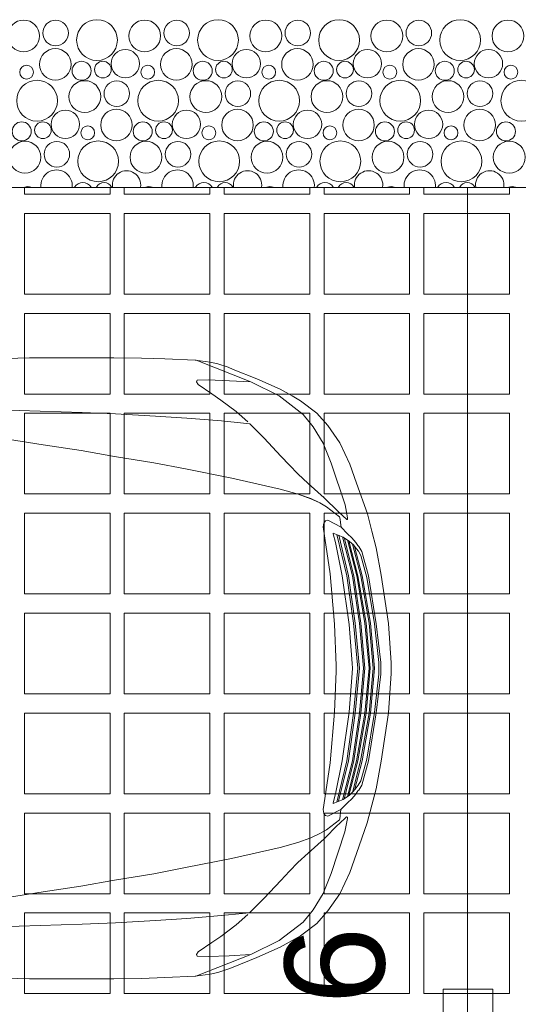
# Model space of a CAD drawing. Header units: metres. Extents: x -167 to 262, y -186 to 508.
# Tile 194 of 256: x 70.82 to 72.32, y 33.55 to 36.5. Entities that reach past the tile are written whole.
import ezdxf
from ezdxf.enums import TextEntityAlignment as Align

# ---------------------------------------------------------------- set-up
doc = ezdxf.new("R2010")
doc.units = ezdxf.units.M
doc.header["$MEASUREMENT"] = 0
for name, color, linetype in [('60 Auffüllung', 7, 'Continuous'), ('60 Ausstattung außen', 7, 'Continuous'), ('60 Stellplätze', 7, 'Continuous')]:
    doc.layers.add(name, color=color, linetype=linetype)
doc.styles.add('ERSTELLTER_STIL_2', font='arial.ttf')

# ---------------------------------------------------------------- blocks, each defined once
blk = doc.blocks.new('*X52', base_point=(27236.1321, 33357.279))
at = {"layer": '60 Auffüllung', "color": 7, "linetype": 'Continuous', "lineweight": 18, "true_color": 0xefefef}
for centre, radius in [((70.8297, 36.454), 0.0477), ((70.9257, 36.4628), 0.0384), ((71.0499, 36.4416), 0.0612), ((71.1934, 36.454), 0.0477), ((71.2895, 36.4628), 0.0384), ((71.4136, 36.4416), 0.0612), ((71.5571, 36.454), 0.0477), ((71.6532, 36.4628), 0.0384), ((71.7773, 36.4416), 0.0612), ((71.9208, 36.454), 0.0477), ((72.0169, 36.4628), 0.0384), ((72.141, 36.4416), 0.0612), ((72.2845, 36.454), 0.0477), ((70.9247, 36.3685), 0.0473), ((71.135, 36.3706), 0.0426), ((71.2884, 36.3685), 0.0473), ((71.4987, 36.3706), 0.0426), ((71.6521, 36.3685), 0.0473), ((71.8624, 36.3706), 0.0426), ((72.0158, 36.3685), 0.0473), ((72.2261, 36.3706), 0.0426), ((70.8386, 36.3452), 0.0207), ((71.0038, 36.3494), 0.0286), ((71.0676, 36.3529), 0.0251), ((71.2023, 36.3452), 0.0207), ((71.3675, 36.3494), 0.0286), ((71.4313, 36.3529), 0.0251), ((71.566, 36.3452), 0.0207), ((71.7312, 36.3494), 0.0286), ((71.795, 36.3529), 0.0251), ((71.9297, 36.3452), 0.0207), ((72.0949, 36.3494), 0.0286), ((72.1587, 36.3529), 0.0251), ((72.2935, 36.3452), 0.0207), ((70.8699, 36.2596), 0.0612), ((71.0134, 36.272), 0.0477), ((71.1095, 36.2808), 0.0384), ((71.2336, 36.2596), 0.0612), ((71.3771, 36.272), 0.0477), ((71.4732, 36.2808), 0.0384), ((71.5973, 36.2596), 0.0612), ((71.7408, 36.272), 0.0477), ((71.8369, 36.2808), 0.0384), ((71.961, 36.2596), 0.0612), ((72.1045, 36.272), 0.0477), ((72.2006, 36.2808), 0.0384), ((72.3247, 36.2596), 0.0612), ((70.955, 36.1887), 0.0426), ((71.1084, 36.1865), 0.0473), ((71.3187, 36.1887), 0.0426), ((71.4721, 36.1865), 0.0473), ((71.6824, 36.1887), 0.0426), ((71.8358, 36.1865), 0.0473), ((72.0461, 36.1887), 0.0426), ((72.1996, 36.1865), 0.0473), ((70.8238, 36.1674), 0.0286), ((70.8876, 36.1709), 0.0251), ((71.0223, 36.1632), 0.0207), ((71.1875, 36.1674), 0.0286), ((71.2513, 36.1709), 0.0251), ((71.386, 36.1632), 0.0207), ((71.5512, 36.1674), 0.0286), ((71.615, 36.1709), 0.0251), ((71.7497, 36.1632), 0.0207), ((71.9149, 36.1674), 0.0286), ((71.9787, 36.1709), 0.0251), ((72.1135, 36.1632), 0.0207), ((72.2786, 36.1674), 0.0286), ((70.8334, 36.09), 0.0477), ((70.9295, 36.0988), 0.0384), ((71.0536, 36.0776), 0.0612), ((71.1971, 36.09), 0.0477), ((71.2932, 36.0988), 0.0384), ((71.4173, 36.0776), 0.0612), ((71.5608, 36.09), 0.0477), ((71.6569, 36.0988), 0.0384), ((71.781, 36.0776), 0.0612), ((71.9245, 36.09), 0.0477), ((72.0206, 36.0988), 0.0384), ((72.1447, 36.0776), 0.0612), ((72.2883, 36.09), 0.0477)]:
    blk.add_circle(centre, radius, dxfattribs=at)
for centre, radius, start, end in [((70.9284, 36.0045), 0.0473, 354.184, 185.805), ((71.1387, 36.0067), 0.0426, 350.557, 189.4321), ((71.2921, 36.0045), 0.0473, 354.1417, 185.8473), ((71.5024, 36.0067), 0.0426, 350.5095, 189.4795), ((71.6558, 36.0045), 0.0473, 354.0994, 185.8897), ((71.8661, 36.0067), 0.0426, 350.4621, 189.527), ((72.0196, 36.0045), 0.0473, 354.0571, 185.932), ((72.2298, 36.0067), 0.0426, 350.4146, 189.5744), ((71.0075, 35.9854), 0.0286, 30.0334, 149.9557), ((71.0713, 35.9889), 0.0251, 25.4045, 154.5846), ((71.3712, 35.9854), 0.0286, 29.9529, 150.0361), ((71.435, 35.9889), 0.0251, 25.3166, 154.6724), ((71.7349, 35.9854), 0.0286, 29.8726, 150.1165), ((71.7987, 35.9889), 0.0251, 25.2288, 154.7603), ((72.0986, 35.9854), 0.0286, 29.7923, 150.1968), ((72.1624, 35.9889), 0.0251, 25.141, 154.848), ((70.8423, 35.9812), 0.0207, 63.2979, 116.6912), ((71.206, 35.9812), 0.0207, 63.0843, 116.9048), ((71.5697, 35.9812), 0.0207, 62.8723, 117.1168), ((71.9335, 35.9812), 0.0207, 62.6618, 117.3272), ((72.2972, 35.9812), 0.0207, 62.4528, 117.5362)]:
    blk.add_arc(centre, radius, start, end, dxfattribs=at)
blk = doc.blocks.new('*X55', base_point=(27236.1321, 33357.279))
at = {"layer": '60 Auffüllung', "color": 253, "linetype": 'Continuous', "lineweight": 18, "true_color": 0xb4b4b4}
for p, q in [((70.8321, 35.9991), (70.8321, 35.979)), ((70.8321, 35.979), (71.0891, 35.979)), ((71.0891, 35.979), (71.0891, 35.9991)), ((71.1321, 35.9991), (71.1321, 35.979)), ((71.1321, 35.979), (71.3891, 35.979)), ((71.3891, 35.979), (71.3891, 35.9991)), ((71.4321, 35.9991), (71.4321, 35.979)), ((71.4321, 35.979), (71.6891, 35.979)), ((71.6891, 35.979), (71.6891, 35.9991)), ((71.7321, 35.9991), (71.7321, 35.979)), ((71.7321, 35.979), (71.9891, 35.979)), ((71.9891, 35.979), (71.9891, 35.9991)), ((72.0321, 35.9991), (72.0321, 35.979)), ((72.0321, 35.979), (72.2891, 35.979)), ((72.2891, 35.979), (72.2891, 35.9991)), ((71.0891, 35.9212), (70.8321, 35.9212)), ((70.8321, 35.9212), (70.8321, 35.679)), ((71.0891, 35.679), (71.0891, 35.9212)), ((71.3891, 35.9212), (71.1321, 35.9212)), ((71.1321, 35.9212), (71.1321, 35.679)), ((71.3891, 35.679), (71.3891, 35.9212)), ((71.6891, 35.9212), (71.4321, 35.9212)), ((71.4321, 35.9212), (71.4321, 35.679)), ((71.6891, 35.679), (71.6891, 35.9212)), ((71.9891, 35.9212), (71.7321, 35.9212)), ((71.7321, 35.9212), (71.7321, 35.679)), ((71.9891, 35.679), (71.9891, 35.9212)), ((72.2891, 35.9212), (72.0321, 35.9212)), ((72.0321, 35.9212), (72.0321, 35.679)), ((72.2891, 35.679), (72.2891, 35.9212)), ((70.8321, 35.679), (71.0891, 35.679)), ((71.1321, 35.679), (71.3891, 35.679)), ((71.4321, 35.679), (71.6891, 35.679)), ((71.7321, 35.679), (71.9891, 35.679)), ((72.0321, 35.679), (72.2891, 35.679)), ((71.0891, 35.6212), (70.8321, 35.6212)), ((70.8321, 35.6212), (70.8321, 35.379)), ((71.0891, 35.379), (71.0891, 35.6212)), ((71.3891, 35.6212), (71.1321, 35.6212)), ((71.1321, 35.6212), (71.1321, 35.379)), ((71.3891, 35.379), (71.3891, 35.6212)), ((71.6891, 35.6212), (71.4321, 35.6212)), ((71.4321, 35.6212), (71.4321, 35.379)), ((71.6891, 35.379), (71.6891, 35.6212)), ((71.9891, 35.6212), (71.7321, 35.6212)), ((71.7321, 35.6212), (71.7321, 35.379)), ((71.9891, 35.379), (71.9891, 35.6212)), ((72.2891, 35.6212), (72.0321, 35.6212)), ((72.0321, 35.6212), (72.0321, 35.379)), ((72.2891, 35.379), (72.2891, 35.6212)), ((70.8321, 35.379), (71.0891, 35.379)), ((71.1321, 35.379), (71.3891, 35.379)), ((71.4321, 35.379), (71.6891, 35.379)), ((71.7321, 35.379), (71.9891, 35.379)), ((72.0321, 35.379), (72.2891, 35.379)), ((71.0891, 35.3212), (70.8321, 35.3212)), ((70.8321, 35.3212), (70.8321, 35.079)), ((71.0891, 35.079), (71.0891, 35.3212)), ((71.3891, 35.3212), (71.1321, 35.3212)), ((71.1321, 35.3212), (71.1321, 35.079)), ((71.3891, 35.079), (71.3891, 35.3212)), ((71.6891, 35.3212), (71.4321, 35.3212)), ((71.4321, 35.3212), (71.4321, 35.079)), ((71.6891, 35.079), (71.6891, 35.3212)), ((71.9891, 35.3212), (71.7321, 35.3212)), ((71.7321, 35.3212), (71.7321, 35.079)), ((71.9891, 35.079), (71.9891, 35.3212)), ((72.2891, 35.3212), (72.0321, 35.3212)), ((72.0321, 35.3212), (72.0321, 35.079)), ((72.2891, 35.079), (72.2891, 35.3212)), ((70.8321, 35.079), (71.0891, 35.079)), ((71.1321, 35.079), (71.3891, 35.079)), ((71.4321, 35.079), (71.6891, 35.079)), ((71.7321, 35.079), (71.9891, 35.079)), ((72.0321, 35.079), (72.2891, 35.079)), ((71.0891, 35.0212), (70.8321, 35.0212)), ((70.8321, 35.0212), (70.8321, 34.779)), ((71.0891, 34.779), (71.0891, 35.0212)), ((71.3891, 35.0212), (71.1321, 35.0212)), ((71.1321, 35.0212), (71.1321, 34.779)), ((71.3891, 34.779), (71.3891, 35.0212)), ((71.6891, 35.0212), (71.4321, 35.0212)), ((71.4321, 35.0212), (71.4321, 34.779)), ((71.6891, 34.779), (71.6891, 35.0212)), ((71.9891, 35.0212), (71.7321, 35.0212)), ((71.7321, 35.0212), (71.7321, 34.779)), ((71.9891, 34.779), (71.9891, 35.0212)), ((72.2891, 35.0212), (72.0321, 35.0212)), ((72.0321, 35.0212), (72.0321, 34.779)), ((72.2891, 34.779), (72.2891, 35.0212)), ((70.8321, 34.779), (71.0891, 34.779)), ((71.1321, 34.779), (71.3891, 34.779)), ((71.4321, 34.779), (71.6891, 34.779)), ((71.7321, 34.779), (71.9891, 34.779)), ((72.0321, 34.779), (72.2891, 34.779)), ((71.0891, 34.7212), (70.8321, 34.7212)), ((70.8321, 34.7212), (70.8321, 34.479)), ((71.0891, 34.479), (71.0891, 34.7212)), ((71.3891, 34.7212), (71.1321, 34.7212)), ((71.1321, 34.7212), (71.1321, 34.479)), ((71.3891, 34.479), (71.3891, 34.7212)), ((71.6891, 34.7212), (71.4321, 34.7212)), ((71.4321, 34.7212), (71.4321, 34.479)), ((71.6891, 34.479), (71.6891, 34.7212)), ((71.9891, 34.7212), (71.7321, 34.7212)), ((71.7321, 34.7212), (71.7321, 34.479)), ((71.9891, 34.479), (71.9891, 34.7212)), ((72.2891, 34.7212), (72.0321, 34.7212)), ((72.0321, 34.7212), (72.0321, 34.479)), ((72.2891, 34.479), (72.2891, 34.7212)), ((70.8321, 34.479), (71.0891, 34.479)), ((71.1321, 34.479), (71.3891, 34.479)), ((71.4321, 34.479), (71.6891, 34.479)), ((71.7321, 34.479), (71.9891, 34.479)), ((72.0321, 34.479), (72.2891, 34.479)), ((71.0891, 34.4212), (70.8321, 34.4212)), ((70.8321, 34.4212), (70.8321, 34.179)), ((71.0891, 34.179), (71.0891, 34.4212)), ((71.3891, 34.4212), (71.1321, 34.4212)), ((71.1321, 34.4212), (71.1321, 34.179)), ((71.3891, 34.179), (71.3891, 34.4212)), ((71.6891, 34.4212), (71.4321, 34.4212)), ((71.4321, 34.4212), (71.4321, 34.179)), ((71.6891, 34.179), (71.6891, 34.4212)), ((71.9891, 34.4212), (71.7321, 34.4212)), ((71.7321, 34.4212), (71.7321, 34.179)), ((71.9891, 34.179), (71.9891, 34.4212)), ((72.2891, 34.4212), (72.0321, 34.4212)), ((72.0321, 34.4212), (72.0321, 34.179)), ((72.2891, 34.179), (72.2891, 34.4212)), ((70.8321, 34.179), (71.0891, 34.179)), ((71.1321, 34.179), (71.3891, 34.179)), ((71.4321, 34.179), (71.6891, 34.179)), ((71.7321, 34.179), (71.9891, 34.179)), ((72.0321, 34.179), (72.2891, 34.179)), ((71.0891, 34.1212), (70.8321, 34.1212)), ((70.8321, 34.1212), (70.8321, 33.879)), ((71.0891, 33.879), (71.0891, 34.1212)), ((71.3891, 34.1212), (71.1321, 34.1212)), ((71.1321, 34.1212), (71.1321, 33.879)), ((71.3891, 33.879), (71.3891, 34.1212)), ((71.6891, 34.1212), (71.4321, 34.1212)), ((71.4321, 34.1212), (71.4321, 33.879)), ((71.6891, 33.879), (71.6891, 34.1212)), ((71.9891, 34.1212), (71.7321, 34.1212)), ((71.7321, 34.1212), (71.7321, 33.879)), ((71.9891, 33.879), (71.9891, 34.1212)), ((72.2891, 34.1212), (72.0321, 34.1212)), ((72.0321, 34.1212), (72.0321, 33.879)), ((72.2891, 33.879), (72.2891, 34.1212)), ((70.8321, 33.879), (71.0891, 33.879)), ((71.1321, 33.879), (71.3891, 33.879)), ((71.4321, 33.879), (71.6891, 33.879)), ((71.7321, 33.879), (71.9891, 33.879)), ((72.0321, 33.879), (72.2891, 33.879)), ((71.0891, 33.8212), (70.8321, 33.8212)), ((70.8321, 33.8212), (70.8321, 33.579)), ((71.0891, 33.579), (71.0891, 33.8212)), ((71.3891, 33.8212), (71.1321, 33.8212)), ((71.1321, 33.8212), (71.1321, 33.579)), ((71.3891, 33.579), (71.3891, 33.8212)), ((71.6891, 33.8212), (71.4321, 33.8212)), ((71.4321, 33.8212), (71.4321, 33.579)), ((71.6891, 33.579), (71.6891, 33.8212)), ((71.9891, 33.8212), (71.7321, 33.8212)), ((71.7321, 33.8212), (71.7321, 33.579)), ((71.9891, 33.579), (71.9891, 33.8212)), ((72.2891, 33.8212), (72.0321, 33.8212)), ((72.0321, 33.8212), (72.0321, 33.579)), ((72.2891, 33.579), (72.2891, 33.8212)), ((70.8321, 33.579), (71.0891, 33.579)), ((71.1321, 33.579), (71.3891, 33.579)), ((71.4321, 33.579), (71.6891, 33.579)), ((71.7321, 33.579), (71.9891, 33.579)), ((72.0321, 33.579), (72.2891, 33.579))]:
    blk.add_line(p, q, dxfattribs=at)
blk = doc.blocks.new('Oberklassewagen 27')
at = {"layer": '60 Stellplätze', "color": 7, "linetype": 'Continuous', "lineweight": 13}
for p, q in [((-0.2964, 0.9246), (-0.4613, 0.8595)), ((-0.3392, 0.9188), (-0.3621, 0.9136)), ((-0.2936, 0.9246), (-0.3392, 0.9188)), ((-0.2936, 0.9246), (-0.2964, 0.9246)), ((-0.2964, 0.9246), (-0.2936, 0.9246)), ((-0.2028, 0.9288), (-0.2936, 0.9246)), ((-0.133, 0.9311), (-0.2028, 0.9288)), ((-0.0496, 0.9323), (-0.133, 0.9311)), ((0.204, 0.9323), (-0.0496, 0.9323)), ((0.2741, 0.9303), (0.204, 0.9323)), ((-0.4081, 0.8973), (-0.4794, 0.8688)), ((-0.3925, 0.9036), (-0.4081, 0.8973)), ((-0.3621, 0.9136), (-0.3925, 0.9036)), ((-0.4794, 0.8688), (-0.5489, 0.8374)), ((-0.5464, 0.8175), (-0.4613, 0.8595)), ((-0.4613, 0.8595), (-0.4614, 0.8595)), ((-0.4613, 0.8595), (-0.4614, 0.8595)), ((-0.3965, 0.8629), (-0.4613, 0.8595)), ((-0.3327, 0.8655), (-0.3965, 0.8629)), ((-0.2997, 0.8645), (-0.3327, 0.8655)), ((-0.3029, 0.8517), (-0.2982, 0.8598)), ((-0.2982, 0.8598), (-0.2997, 0.8645)), ((-0.5489, 0.8374), (-0.5856, 0.8176)), ((-0.3029, 0.8517), (-0.3437, 0.8236)), ((-0.6101, 0.8029), (-0.6593, 0.7661)), ((-0.5464, 0.8175), (-0.6179, 0.7621)), ((-0.6179, 0.7621), (-0.5464, 0.8175)), ((-0.5856, 0.8176), (-0.6101, 0.8029)), ((-0.3709, 0.805), (-0.4173, 0.7706)), ((-0.3437, 0.8236), (-0.3709, 0.805)), ((-0.4173, 0.7706), (-0.4517, 0.7396)), ((0.046, 0.7681), (0.3633, 0.778)), ((-0.6593, 0.7661), (-0.6921, 0.7284)), ((-0.6179, 0.7621), (-0.6484, 0.7251)), ((-0.6484, 0.7251), (-0.6179, 0.7621)), ((-0.4575, 0.7339), (-0.3728, 0.7424)), ((-0.3728, 0.7424), (-0.2684, 0.7509)), ((-0.2684, 0.7509), (-0.1749, 0.7569)), ((-0.1749, 0.7569), (-0.0546, 0.7641)), ((-0.0546, 0.7641), (0.046, 0.7681)), ((-0.6921, 0.7284), (-0.7285, 0.6768)), ((-0.6484, 0.7251), (-0.6781, 0.676)), ((-0.6781, 0.676), (-0.6484, 0.7251)), ((-0.501, 0.6903), (-0.4575, 0.7339)), ((-0.5515, 0.6369), (-0.501, 0.6903)), ((-0.5515, 0.6369), (-0.501, 0.6903)), ((0.27, 0.6881), (0.1627, 0.671)), ((0.1627, 0.671), (0.27, 0.6881)), ((-0.7285, 0.6768), (-0.7588, 0.6132)), ((-0.6781, 0.676), (-0.7025, 0.6161)), ((-0.7025, 0.6161), (-0.6781, 0.676)), ((0.0491, 0.6538), (-0.0515, 0.636)), ((-0.0515, 0.6359), (0.0491, 0.6538)), ((0.1627, 0.671), (0.0491, 0.6538)), ((0.0491, 0.6538), (0.1627, 0.671)), ((-0.5775, 0.6094), (-0.5515, 0.6369)), ((-0.5775, 0.6094), (-0.5515, 0.6369)), ((-0.0515, 0.636), (-0.1693, 0.6167)), ((-0.1693, 0.6167), (-0.0515, 0.6359)), ((-0.7588, 0.6132), (-0.7783, 0.5561)), ((-0.7025, 0.6161), (-0.744, 0.4909)), ((-0.744, 0.4909), (-0.7025, 0.6161)), ((-0.6022, 0.5835), (-0.5775, 0.6094)), ((-0.5787, 0.6082), (-0.5775, 0.6094)), ((-0.2645, 0.5982), (-0.4035, 0.571)), ((-0.4035, 0.571), (-0.2645, 0.5982)), ((-0.1693, 0.6167), (-0.2645, 0.5982)), ((-0.2645, 0.5982), (-0.1693, 0.6167)), ((-0.6337, 0.555), (-0.6022, 0.5835)), ((-0.4035, 0.571), (-0.5494, 0.538)), ((-0.5494, 0.538), (-0.4035, 0.571)), ((-0.7783, 0.5561), (-0.811, 0.464)), ((-0.6814, 0.5121), (-0.6337, 0.555)), ((-0.5494, 0.538), (-0.6028, 0.523)), ((-0.6028, 0.523), (-0.5494, 0.538)), ((-0.7229, 0.4704), (-0.6814, 0.5121)), ((-0.6814, 0.5121), (-0.679, 0.5143)), ((-0.6411, 0.5092), (-0.6683, 0.4964)), ((-0.6683, 0.4964), (-0.6411, 0.5091)), ((-0.6028, 0.523), (-0.6411, 0.5092)), ((-0.6411, 0.5091), (-0.6028, 0.523)), ((-0.744, 0.4909), (-0.7517, 0.4512)), ((-0.7517, 0.4512), (-0.744, 0.4909)), ((-0.688, 0.4848), (-0.7273, 0.4549)), ((-0.7273, 0.4549), (-0.688, 0.4848)), ((-0.6683, 0.4964), (-0.688, 0.4848)), ((-0.688, 0.4848), (-0.6683, 0.4964)), ((-0.811, 0.464), (-0.825, 0.4111)), ((-0.7517, 0.4512), (-0.7511, 0.447)), ((-0.7511, 0.447), (-0.7517, 0.4512)), ((-0.7511, 0.447), (-0.749, 0.4464)), ((-0.749, 0.4464), (-0.7511, 0.447)), ((-0.725, 0.4684), (-0.749, 0.4464)), ((-0.7319, 0.4236), (-0.7285, 0.4523)), ((-0.7319, 0.4236), (-0.7285, 0.4523)), ((-0.6921, 0.4441), (-0.7319, 0.4236)), ((-0.7285, 0.4523), (-0.7273, 0.4549)), ((-0.7285, 0.4523), (-0.7273, 0.4549)), ((-0.7253, 0.4681), (-0.7229, 0.4704)), ((-0.7229, 0.4704), (-0.7226, 0.4708)), ((-0.6851, 0.4422), (-0.6921, 0.4441)), ((-0.7319, 0.4236), (-0.7516, 0.4037)), ((-0.6804, 0.4357), (-0.6851, 0.4422)), ((-0.6833, 0.3908), (-0.6787, 0.4242)), ((-0.6787, 0.4242), (-0.6804, 0.4357)), ((-0.825, 0.4111), (-0.8375, 0.3615)), ((-0.7513, 0.3852), (-0.779, 0.2776)), ((-0.7644, 0.3915), (-0.7762, 0.3776)), ((-0.7705, 0.2776), (-0.741, 0.3921)), ((-0.7366, 0.3945), (-0.7667, 0.2776)), ((-0.7516, 0.4037), (-0.7644, 0.3915)), ((-0.7387, 0.3937), (-0.7577, 0.3809)), ((-0.7577, 0.3809), (-0.7387, 0.3937)), ((-0.7542, 0.2776), (-0.7249, 0.3992)), ((-0.7194, 0.4015), (-0.7492, 0.2776)), ((-0.7084, 0.4059), (-0.7387, 0.3937)), ((-0.7387, 0.3937), (-0.7084, 0.4059)), ((-0.7152, 0.3774), (-0.7088, 0.4038)), ((-0.7088, 0.4038), (-0.7152, 0.3774)), ((-0.7088, 0.4038), (-0.7084, 0.4059)), ((-0.7084, 0.4059), (-0.7088, 0.4038)), ((-0.6997, 0.2837), (-0.6833, 0.3908)), ((-0.8375, 0.3615), (-0.853, 0.2793)), ((-0.7951, 0.2776), (-0.7725, 0.3658)), ((-0.7941, 0.3505), (-0.7851, 0.3656)), ((-0.7851, 0.3656), (-0.7941, 0.3505)), ((-0.7666, 0.3725), (-0.791, 0.2776)), ((-0.7829, 0.3684), (-0.7851, 0.3656)), ((-0.778, 0.359), (-0.784, 0.3511)), ((-0.784, 0.3511), (-0.778, 0.359)), ((-0.7762, 0.3776), (-0.7829, 0.3684)), ((-0.7828, 0.2776), (-0.7559, 0.3821)), ((-0.769, 0.3702), (-0.778, 0.359)), ((-0.778, 0.359), (-0.769, 0.3702)), ((-0.7577, 0.3809), (-0.769, 0.3702)), ((-0.769, 0.3702), (-0.7577, 0.3809)), ((-0.7358, 0.2777), (-0.7152, 0.3774)), ((-0.7152, 0.3774), (-0.7358, 0.2777)), ((-0.8147, 0.2776), (-0.7941, 0.3505)), ((-0.7941, 0.3505), (-0.8147, 0.2776)), ((-0.7913, 0.3382), (-0.8092, 0.2728)), ((-0.8092, 0.2728), (-0.7913, 0.3382)), ((-0.784, 0.3511), (-0.7913, 0.3382)), ((-0.7913, 0.3382), (-0.784, 0.3511)), ((-0.853, 0.2793), (-0.8746, 0.1339)), ((-0.8147, 0.2776), (-0.8375, 0.1337)), ((-0.8092, 0.2728), (-0.8321, 0.133)), ((-0.8321, 0.133), (-0.8092, 0.2728)), ((-0.7951, 0.2776), (-0.8209, 0.1351)), ((-0.8209, 0.1351), (-0.7951, 0.2776)), ((-0.8168, 0.1351), (-0.791, 0.2776)), ((-0.791, 0.2776), (-0.8168, 0.1351)), ((-0.7828, 0.2776), (-0.8073, 0.1351)), ((-0.8073, 0.1351), (-0.7828, 0.2776)), ((-0.8034, 0.1351), (-0.779, 0.2776)), ((-0.779, 0.2776), (-0.8034, 0.1351)), ((-0.7705, 0.2776), (-0.7917, 0.1351)), ((-0.7917, 0.1351), (-0.7705, 0.2776)), ((-0.7879, 0.1351), (-0.7667, 0.2776)), ((-0.7667, 0.2776), (-0.7879, 0.1351)), ((-0.7542, 0.2776), (-0.7747, 0.1351)), ((-0.7747, 0.1351), (-0.7542, 0.2776)), ((-0.7698, 0.1351), (-0.7492, 0.2776)), ((-0.7492, 0.2776), (-0.7698, 0.1351)), ((-0.7562, 0.1314), (-0.7358, 0.2777)), ((-0.7358, 0.2777), (-0.7562, 0.1314)), ((-0.7121, 0.132), (-0.6997, 0.2837)), ((-0.8746, 0.1339), (-0.8829, 0.0161)), ((-0.8511, 0.0173), (-0.8375, 0.1337)), ((-0.8375, 0.1337), (-0.8511, 0.0173)), ((-0.8321, 0.133), (-0.8455, 0.0178)), ((-0.8455, 0.0178), (-0.8321, 0.133)), ((-0.8209, 0.1351), (-0.8323, 0)), ((-0.8323, 0), (-0.8209, 0.1351)), ((-0.8282, 0), (-0.8168, 0.1351)), ((-0.8168, 0.1351), (-0.8282, 0)), ((-0.8073, 0.1351), (-0.82, 0)), ((-0.82, 0), (-0.8073, 0.1351)), ((-0.8162, 0), (-0.8034, 0.1351)), ((-0.8034, 0.1351), (-0.8162, 0)), ((-0.7917, 0.1351), (-0.8038, 0)), ((-0.8038, 0), (-0.7917, 0.1351)), ((-0.7999, 0), (-0.7879, 0.1351)), ((-0.7879, 0.1351), (-0.7999, 0)), ((-0.7747, 0.1351), (-0.7873, 0)), ((-0.7873, 0), (-0.7747, 0.1351)), ((-0.7824, 0), (-0.7698, 0.1351)), ((-0.7698, 0.1351), (-0.7824, 0)), ((-0.7653, 0.0147), (-0.7562, 0.1314)), ((-0.7562, 0.1314), (-0.7653, 0.0147)), ((-0.7172, 0.0084), (-0.7121, 0.132)), ((-0.8829, 0), (-0.8829, 0.0161)), ((-0.8829, 0.0161), (-0.8829, 0)), ((-0.8829, 0), (-0.8829, 0.0161)), ((-0.8829, 0.0161), (-0.8829, 0)), ((-0.8829, 0), (-0.8829, -0.0161)), ((-0.8829, -0.0161), (-0.8829, 0)), ((-0.8829, 0), (-0.8829, -0.0161)), ((-0.8829, -0.0161), (-0.8829, 0)), ((-0.8511, 0), (-0.8511, 0.0173)), ((-0.8511, 0.0173), (-0.8511, 0)), ((-0.8455, 0.0178), (-0.8456, 0)), ((-0.8456, 0), (-0.8455, 0.0178)), ((-0.8209, -0.1351), (-0.8323, 0)), ((-0.8323, 0), (-0.8209, -0.1351)), ((-0.8282, 0), (-0.8168, -0.1351)), ((-0.8168, -0.1351), (-0.8282, 0)), ((-0.8073, -0.1351), (-0.82, 0)), ((-0.82, 0), (-0.8073, -0.1351)), ((-0.8162, 0), (-0.8034, -0.1351)), ((-0.8034, -0.1351), (-0.8162, 0)), ((-0.7917, -0.1351), (-0.8038, 0)), ((-0.8038, 0), (-0.7917, -0.1351)), ((-0.7999, 0), (-0.7879, -0.1351)), ((-0.7879, -0.1351), (-0.7999, 0)), ((-0.7747, -0.1351), (-0.7873, 0)), ((-0.7873, 0), (-0.7747, -0.1351)), ((-0.7824, 0), (-0.7698, -0.1351)), ((-0.7698, -0.1351), (-0.7824, 0)), ((-0.766, 0), (-0.7653, 0.0147)), ((-0.7653, 0.0147), (-0.766, 0)), ((-0.7172, 0), (-0.7172, 0.0084)), ((-0.7172, 0), (-0.7172, -0.0084)), ((-0.8746, -0.1339), (-0.8829, -0.0161)), ((-0.8511, 0), (-0.8511, -0.0173)), ((-0.8511, -0.0173), (-0.8511, 0)), ((-0.8511, -0.0173), (-0.8375, -0.1337)), ((-0.8375, -0.1337), (-0.8511, -0.0173)), ((-0.8455, -0.0178), (-0.8456, 0)), ((-0.8456, 0), (-0.8455, -0.0178)), ((-0.8321, -0.133), (-0.8455, -0.0178)), ((-0.8455, -0.0178), (-0.8321, -0.133)), ((-0.766, 0), (-0.7653, -0.0147)), ((-0.7653, -0.0147), (-0.766, 0)), ((-0.7653, -0.0147), (-0.7562, -0.1314)), ((-0.7562, -0.1314), (-0.7653, -0.0147)), ((-0.7172, -0.0084), (-0.7121, -0.132)), ((-0.853, -0.2793), (-0.8746, -0.1339)), ((-0.8147, -0.2776), (-0.8375, -0.1337)), ((-0.8092, -0.2728), (-0.8321, -0.133)), ((-0.8321, -0.133), (-0.8092, -0.2728)), ((-0.7951, -0.2776), (-0.8209, -0.1351)), ((-0.8209, -0.1351), (-0.7951, -0.2776)), ((-0.8168, -0.1351), (-0.791, -0.2776)), ((-0.791, -0.2776), (-0.8168, -0.1351)), ((-0.7828, -0.2776), (-0.8073, -0.1351)), ((-0.8073, -0.1351), (-0.7828, -0.2776)), ((-0.8034, -0.1351), (-0.779, -0.2776)), ((-0.779, -0.2776), (-0.8034, -0.1351)), ((-0.7705, -0.2776), (-0.7917, -0.1351)), ((-0.7917, -0.1351), (-0.7705, -0.2776)), ((-0.7879, -0.1351), (-0.7667, -0.2776)), ((-0.7667, -0.2776), (-0.7879, -0.1351)), ((-0.7542, -0.2776), (-0.7747, -0.1351)), ((-0.7747, -0.1351), (-0.7542, -0.2776)), ((-0.7698, -0.1351), (-0.7492, -0.2776)), ((-0.7492, -0.2776), (-0.7698, -0.1351)), ((-0.7562, -0.1314), (-0.7358, -0.2777)), ((-0.7358, -0.2777), (-0.7562, -0.1314)), ((-0.7121, -0.132), (-0.6997, -0.2837)), ((-0.8375, -0.3615), (-0.853, -0.2793)), ((-0.8147, -0.2776), (-0.7941, -0.3505)), ((-0.7941, -0.3505), (-0.8147, -0.2776)), ((-0.7913, -0.3382), (-0.8092, -0.2728)), ((-0.8092, -0.2728), (-0.7913, -0.3382)), ((-0.7951, -0.2776), (-0.7725, -0.3658)), ((-0.7666, -0.3725), (-0.791, -0.2776)), ((-0.7828, -0.2776), (-0.7559, -0.3821)), ((-0.7513, -0.3852), (-0.779, -0.2776)), ((-0.7705, -0.2776), (-0.741, -0.3921)), ((-0.7366, -0.3945), (-0.7667, -0.2776)), ((-0.7542, -0.2776), (-0.7249, -0.3992)), ((-0.7194, -0.4015), (-0.7492, -0.2776)), ((-0.7358, -0.2777), (-0.7152, -0.3774)), ((-0.7152, -0.3774), (-0.7358, -0.2777)), ((-0.6997, -0.2837), (-0.6833, -0.3908)), ((-0.7941, -0.3505), (-0.7851, -0.3656)), ((-0.7851, -0.3656), (-0.7941, -0.3505)), ((-0.784, -0.3511), (-0.7913, -0.3382)), ((-0.7913, -0.3382), (-0.784, -0.3511)), ((-0.778, -0.359), (-0.784, -0.3511)), ((-0.784, -0.3511), (-0.778, -0.359)), ((-0.825, -0.4111), (-0.8375, -0.3615)), ((-0.7829, -0.3684), (-0.7851, -0.3656)), ((-0.7762, -0.3776), (-0.7829, -0.3684)), ((-0.769, -0.3702), (-0.778, -0.359)), ((-0.778, -0.359), (-0.769, -0.3702)), ((-0.7644, -0.3915), (-0.7762, -0.3776)), ((-0.7577, -0.3809), (-0.769, -0.3702)), ((-0.769, -0.3702), (-0.7577, -0.3809)), ((-0.7387, -0.3937), (-0.7577, -0.3809)), ((-0.7577, -0.3809), (-0.7387, -0.3937)), ((-0.7152, -0.3774), (-0.7088, -0.4038)), ((-0.7088, -0.4038), (-0.7152, -0.3774)), ((-0.811, -0.464), (-0.825, -0.4111)), ((-0.7516, -0.4037), (-0.7644, -0.3915)), ((-0.7319, -0.4236), (-0.7516, -0.4037)), ((-0.7084, -0.4059), (-0.7387, -0.3937)), ((-0.7387, -0.3937), (-0.7084, -0.4059)), ((-0.7088, -0.4038), (-0.7084, -0.4059)), ((-0.7084, -0.4059), (-0.7088, -0.4038)), ((-0.6833, -0.3908), (-0.6787, -0.4242)), ((-0.6921, -0.4441), (-0.7319, -0.4236)), ((-0.7319, -0.4236), (-0.7285, -0.4523)), ((-0.7319, -0.4236), (-0.7285, -0.4523)), ((-0.6851, -0.4422), (-0.6921, -0.4441)), ((-0.6804, -0.4357), (-0.6851, -0.4422)), ((-0.6787, -0.4242), (-0.6804, -0.4357)), ((-0.7783, -0.5561), (-0.811, -0.464)), ((-0.7517, -0.4512), (-0.7511, -0.447)), ((-0.7511, -0.447), (-0.7517, -0.4512)), ((-0.744, -0.4909), (-0.7517, -0.4512)), ((-0.7517, -0.4512), (-0.744, -0.4909)), ((-0.7511, -0.447), (-0.749, -0.4464)), ((-0.749, -0.4464), (-0.7511, -0.447)), ((-0.725, -0.4684), (-0.749, -0.4464)), ((-0.7285, -0.4523), (-0.7273, -0.4549)), ((-0.7285, -0.4523), (-0.7273, -0.4549)), ((-0.688, -0.4848), (-0.7273, -0.4549)), ((-0.7273, -0.4549), (-0.688, -0.4848)), ((-0.7253, -0.4681), (-0.7229, -0.4704)), ((-0.7229, -0.4704), (-0.7226, -0.4708)), ((-0.7229, -0.4704), (-0.6814, -0.5121)), ((-0.7025, -0.6161), (-0.744, -0.4909)), ((-0.744, -0.4909), (-0.7025, -0.6161)), ((-0.6683, -0.4964), (-0.688, -0.4848)), ((-0.688, -0.4848), (-0.6683, -0.4964)), ((-0.6411, -0.5092), (-0.6683, -0.4964)), ((-0.6683, -0.4964), (-0.6411, -0.5091)), ((-0.6814, -0.5121), (-0.6337, -0.555)), ((-0.6814, -0.5121), (-0.679, -0.5143)), ((-0.6411, -0.5091), (-0.6028, -0.523)), ((-0.6028, -0.523), (-0.6411, -0.5092)), ((-0.5494, -0.538), (-0.6028, -0.523)), ((-0.6028, -0.523), (-0.5494, -0.538)), ((-0.7588, -0.6132), (-0.7783, -0.5561)), ((-0.6337, -0.555), (-0.6022, -0.5835)), ((-0.4035, -0.571), (-0.5494, -0.538)), ((-0.5494, -0.538), (-0.4035, -0.571)), ((-0.6022, -0.5835), (-0.5775, -0.6094)), ((-0.2645, -0.5982), (-0.4035, -0.571)), ((-0.4035, -0.571), (-0.2645, -0.5982)), ((-0.7285, -0.6768), (-0.7588, -0.6132)), ((-0.6781, -0.676), (-0.7025, -0.6161)), ((-0.7025, -0.6161), (-0.6781, -0.676)), ((-0.5787, -0.6082), (-0.5775, -0.6094)), ((-0.5775, -0.6094), (-0.5515, -0.6369)), ((-0.5775, -0.6094), (-0.5515, -0.6369)), ((-0.1693, -0.6167), (-0.2645, -0.5982)), ((-0.2645, -0.5982), (-0.1693, -0.6167)), ((-0.0515, -0.636), (-0.1693, -0.6167)), ((-0.1693, -0.6167), (-0.0515, -0.6359)), ((-0.5515, -0.6369), (-0.501, -0.6903)), ((-0.5515, -0.6369), (-0.501, -0.6903)), ((-0.0515, -0.6359), (0.0491, -0.6538)), ((0.0491, -0.6538), (-0.0515, -0.636)), ((-0.6921, -0.7284), (-0.7285, -0.6768)), ((-0.6484, -0.7251), (-0.6781, -0.676)), ((-0.6781, -0.676), (-0.6484, -0.7251)), ((0.1627, -0.671), (0.0491, -0.6538)), ((0.0491, -0.6538), (0.1627, -0.671)), ((0.27, -0.6881), (0.1627, -0.671)), ((0.1627, -0.671), (0.27, -0.6881)), ((-0.501, -0.6903), (-0.4575, -0.7339)), ((-0.6593, -0.7661), (-0.6921, -0.7284)), ((-0.6179, -0.7621), (-0.6484, -0.7251)), ((-0.6484, -0.7251), (-0.6179, -0.7621)), ((-0.4575, -0.7339), (-0.3728, -0.7424)), ((-0.6101, -0.8029), (-0.6593, -0.7661)), ((-0.5464, -0.8175), (-0.6179, -0.7621)), ((-0.6179, -0.7621), (-0.5464, -0.8175)), ((-0.4173, -0.7706), (-0.4517, -0.7396)), ((-0.3728, -0.7424), (-0.2684, -0.7509)), ((-0.2684, -0.7509), (-0.1749, -0.7569)), ((-0.1749, -0.7569), (-0.0546, -0.7641)), ((-0.0546, -0.7641), (0.046, -0.7681)), ((0.046, -0.7681), (0.3633, -0.778)), ((-0.3709, -0.805), (-0.4173, -0.7706)), ((-0.5856, -0.8176), (-0.6101, -0.8029)), ((-0.5489, -0.8374), (-0.5856, -0.8176)), ((-0.5464, -0.8175), (-0.4613, -0.8595)), ((-0.3437, -0.8236), (-0.3709, -0.805)), ((-0.3029, -0.8517), (-0.3437, -0.8236)), ((-0.4794, -0.8688), (-0.5489, -0.8374)), ((-0.3029, -0.8517), (-0.2982, -0.8598)), ((-0.4081, -0.8973), (-0.4794, -0.8688)), ((-0.4613, -0.8595), (-0.4614, -0.8595)), ((-0.4613, -0.8595), (-0.4614, -0.8595)), ((-0.2964, -0.9246), (-0.4613, -0.8595)), ((-0.3965, -0.8629), (-0.4613, -0.8595)), ((-0.3327, -0.8655), (-0.3965, -0.8629)), ((-0.2997, -0.8645), (-0.3327, -0.8655)), ((-0.2982, -0.8598), (-0.2997, -0.8645)), ((-0.3925, -0.9036), (-0.4081, -0.8973)), ((-0.3621, -0.9136), (-0.3925, -0.9036)), ((-0.3392, -0.9188), (-0.3621, -0.9136)), ((-0.2936, -0.9246), (-0.3392, -0.9188)), ((-0.2936, -0.9246), (-0.2964, -0.9246)), ((-0.2964, -0.9246), (-0.2936, -0.9246)), ((-0.2028, -0.9288), (-0.2936, -0.9246)), ((-0.133, -0.9311), (-0.2028, -0.9288)), ((-0.0496, -0.9323), (-0.133, -0.9311)), ((0.204, -0.9323), (-0.0496, -0.9323)), ((0.2741, -0.9303), (0.204, -0.9323))]:
    blk.add_line(p, q, dxfattribs=at)
blk = doc.blocks.new('Parkplätze 27')
at = {"layer": '60 Stellplätze', "color": 7, "linetype": 'Continuous', "lineweight": 13, "style": 'ERSTELLTER_STIL_2'}
for tag, p in [('num_start_0', (0.4, 0.4171)), ('num_start_1', (3.15, 0.4171)), ('num_start_2', (5.9, 0.4146)), ('num_start_3', (8.65, 0.4171)), ('num_start_4', (11.4, 0.4146)), ('num_start_5', (14.15, 0.4146))]:
    blk.add_attdef(tag, text='', height=0.3, dxfattribs=at).set_placement(p, align=Align.MIDDLE_CENTER)

msp = doc.modelspace()

# ---------------------------------------------------------------- hatches: boundary and pattern name
at = {"layer": '60 Auffüllung', "linetype": 'Continuous', "lineweight": 18, "true_color": 0xefefef}
h = msp.add_hatch(dxfattribs=at)
h.set_pattern_fill('Erde_1_0001', style=0, pattern_type=2)
h.set_pattern_definition([(0, (27236.1321, 33357.27905), (0, 0.779422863), [0.04875, -0.40125]), (0, (27236.3571, 33357.66876), (0, 0.779422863), [0.04875, -0.40125]), (60, (27236.1321, 33357.27905), (-0.675, 0.389711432), [0.04875, -0.40125]), (60, (27236.5821, 33357.27905), (-0.675, 0.389711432), [0.04875, -0.40125]), (120, (27236.18084, 33357.27905), (0.675, 0.389711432), [0.04875, -0.40125]), (120, (27236.63084, 33357.27905), (0.675, 0.389711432), [0.04875, -0.40125]), (0, (27236.1321, 33357.35405), (0, 0.15), [0, -0.15, 0, -0.225]), (45, (27236.2071, 33357.35405), (-0.1060660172, 0.1060660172), [0, -0.1125, 0, -0.1875])])
h.paths.add_polyline_path([(2.3366, 24.8593), (2.3419, 13.496, 0.033836), (8.8613, 14.0911, 0.026308), (13.8582, 15.1616, -0.024635), (17.3411, 16.2775), (17.3411, 24.6258), (15.3411, 24.6258), (15.3411, 30.4887), (17.3411, 30.4887), (17.3411, 43.9997), (58.1625, 43.9997), (58.1625, 45.7494), (101.6632, 45.7486), (101.6702, 49.0078), (2.342, 49.0078)])
h.paths.add_polyline_path([(9.5982, 27.1903), (4.651, 27.1903), (4.651, 42.9257), (4.651, 43.8257), (9.5982, 43.8257), (9.5982, 42.9257)], flags=0)
h.paths.add_polyline_path([(14.4618, 25.704, -0.414214), (13.8618, 26.304, -0.414214), (14.4618, 26.904, -0.414214), (15.0618, 26.304, -0.414214)], flags=0)

# ---------------------------------------------------------------- linework, layer by layer
at = {"layer": '60 Auffüllung', "color": 8, "linetype": 'Continuous', "lineweight": 18, "flags": 128}
for points in [[(77.6623, 37.4991), (66.6619, 37.5001), (66.663, 36.0001), (77.6639, 35.9991), (77.6621, 17.7019), (77.6753, 13.9979), (84.1681, 14.0609), (84.1591, 19.7797), (84.1653, 19.7797), (84.1711, 36.0153), (95.17, 36.0142), (95.1688, 37.499), (84.1667, 37.4991), (84.1638, 45.7491), (77.6627, 45.7487)], [(66.6623, 35.9991), (66.6621, 18.7491), (77.6621, 18.7486), (77.6617, 35.9991)]]:
    msp.add_lwpolyline(points, close=True, dxfattribs=at)
at = {"layer": '60 Ausstattung außen', "color": 7, "linetype": 'Continuous', "lineweight": 13, "flags": 128}
for points in [[(72.0896, 33.5923), (72.0896, 32.8923)], [(72.2396, 33.5923), (72.0896, 33.5923)], [(72.2396, 32.8923), (72.2396, 33.5923)]]:
    msp.add_lwpolyline(points, dxfattribs=at)
at = {"layer": '60 Stellplätze', "color": 7, "linetype": 'Continuous', "lineweight": 13}
for p, q in [((66.6649, 35.9991), (77.6638, 35.9991)), ((72.1629, 21.2019), (72.1629, 35.9996))]:
    msp.add_line(p, q, dxfattribs=at)

# ---------------------------------------------------------------- block references
at = {"layer": '60 Auffüllung', "color": 8, "lineweight": 18}
for name in ['*X52', '*X55']:
    msp.add_blockref(name, (27236.1321, 33357.279), dxfattribs=at)
at = {"layer": '60 Stellplätze', "color": 7, "linetype": 'Continuous', "lineweight": 13, "rotation": 179.9939697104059}
msp.add_blockref('Oberklassewagen 27', (71.0511, 34.5558), dxfattribs=at)
at = {"layer": '60 Stellplätze', "color": 7, "linetype": 'Continuous', "lineweight": 13}
ref = msp.add_blockref('Parkplätze 27', (72.1622, 19.4986), dxfattribs=dict(at, rotation=89.9945255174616))
ref.add_attrib('num_start_5', '6', dxfattribs={"color": 7, "linetype": 'Continuous', "lineweight": 13, "height": 0.3, "rotation": 89.9945, "style": 'ERSTELLTER_STIL_2'}).set_placement((71.7637, 33.6633), align=Align.MIDDLE_CENTER)

doc.saveas('drawing.dxf')
